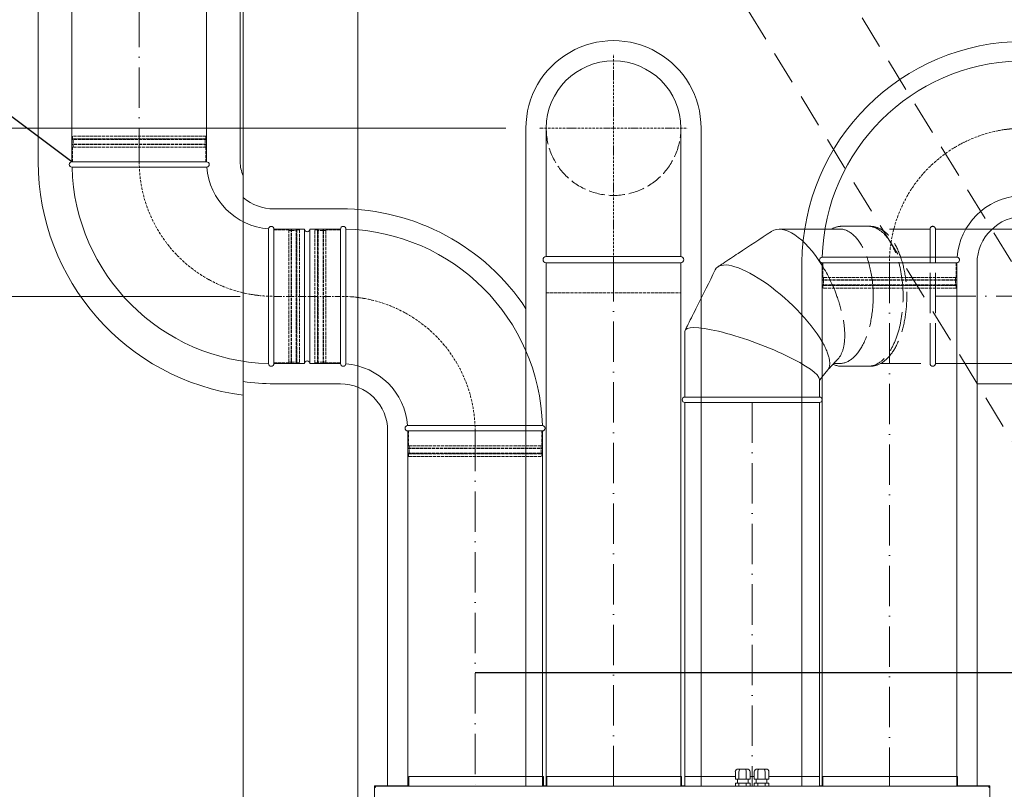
# Model space of a CAD drawing. Header units: millimetres. Extents: x 17747 to 112039, y -74980 to 446921.
# Tile 240 of 256: x 52622 to 54085, y 213174 to 214318. Entities that reach past the tile are written whole.
import ezdxf

# ---------------------------------------------------------------- set-up
doc = ezdxf.new("R2010")
doc.units = ezdxf.units.MM
for name, pattern in [('ACAD_ISO02W100', [15, 12, -3]), ('ACAD_ISO10W100', [18, 12, -3, 0, -3]), ('phl_thick', [0]), ('ČÁRKOVANÁ', [0.75, 0.5, -0.25])]:
    doc.linetypes.add(name, pattern=pattern)
for name, color, linetype, lineweight in [('VZT_01 SUP (PŘÍVOD) - OBRYS', 7, 'Continuous', 5), ('VZT_02 SUP (PŘÍVOD) - OSA', 7, 'ACAD_ISO10W100', 5), ('VZT_04 SUP (PŘÍVOD) - SKRYTÉ', 7, 'ACAD_ISO02W100', 5), ('VZT_05 ETA (ODVOD) - OBRYS', 7, 'Continuous', 5), ('VZT_06 ETA (ODVOD) - OSA', 7, 'ACAD_ISO10W100', 5), ('VZT_08 ETA (ODVOD) - SKRYTÉ', 7, 'ACAD_ISO02W100', 5), ('VZT_09 ODA (SÁNÍ) - OBRYS', 7, 'Continuous', 5), ('VZT_10 ODA (SÁNÍ) - OSA', 7, 'ACAD_ISO10W100', 5), ('VZT_13 EHA (VÝFUK) - OBRYS', 7, 'Continuous', 5), ('VZT_14 EHA (VÝFUK) - OSA', 7, 'ACAD_ISO10W100', 5), ('VZT_21 ZAŘÍZENÍ - OBRYS', 7, 'Continuous', 5), ('VZT_50 POPIS - OBECNE', 7, 'Continuous', 5), ('VZT_60_KOTY - DIMENZE', 7, 'Continuous', 5), ('VZT_IZOLACE - TEPELNÁ', 6, 'IZOLACE TEPELNA', 5)]:
    doc.layers.add(name, color=color, linetype=linetype, lineweight=lineweight)
for name, color, linetype, lineweight, plot in [('VZT_07 ETA (ODVOD) - NETISK', 7, 'ACAD_ISO02W100', 5, False), ('VZT_11 ODA (SÁNÍ) - NETISK', 8, 'ACAD_ISO02W100', 5, False), ('VZT_15 EHA (VÝFUK) - NETISK', 7, 'ACAD_ISO02W100', 5, False)]:
    doc.layers.add(name, color=color, linetype=linetype, lineweight=lineweight, plot=plot)
doc.styles.get("Standard").update_dxf_attribs({"font": 'arial.ttf'})
doc.linetypes.add('IZOLACE TEPELNA', pattern='A,12.7,-1.5,["T",Standard,S=2.54,R=0,X=0,Y=-1.27],-3', length=17.2)

msp = doc.modelspace()

# ---------------------------------------------------------------- linework, layer by layer
at = {"color": 0, "linetype": 'Continuous', "lineweight": 0}
msp.add_open_spline([(53886, 214011.1), (53885.6, 214011.1), (53885.2, 214011.1), (53884.8, 214011)], degree=3, dxfattribs=at)
at = {"layer": 'VZT_01 SUP (PŘÍVOD) - OBRYS', "extrusion": (0, 1, -2.22045e-16)}
for p, q in [((53750.5, 214006.9), (53818.5, 214007)), ((53610.3, 213757.2), (53760.3, 213757.2)), ((53781.8, 213757.2), (53810.3, 213757.2)), ((53610.3, 213749.2), (53623.7, 213749.2)), ((53623.7, 213749.2), (53810.3, 213749.2))]:
    msp.add_line(p, q, dxfattribs=at)
at = {"layer": 'VZT_01 SUP (PŘÍVOD) - OBRYS'}
for p, q in [((54655.9, 214007.1), (54027.7, 214007.1)), ((54655.9, 213807.1), (54014.3, 213807.1))]:
    msp.add_line(p, q, dxfattribs=at)
for points in [[(53610.3, 213179.5), (53610.3, 213749.2)], [(53810.3, 213179.5), (53810.3, 213749.2)]]:
    msp.add_lwpolyline(points, dxfattribs=at)
at = {"layer": 'VZT_01 SUP (PŘÍVOD) - OBRYS', "extrusion": (0, -2.22045e-16, -1)}
for centre, start, end in [((-53610.3, 213753.2), 270, 90), ((-53810.3, 213753.2), 90, 270)]:
    msp.add_arc(centre, 4, start, end, dxfattribs=at)
at = {"layer": 'VZT_01 SUP (PŘÍVOD) - OBRYS'}
for centre, major_axis, ratio, start_param, end_param in [((53786.3, 213907), (-44.8, 98), 0.43014, -1.286937, 0.067489), ((53739.7, 213873.1), (-82.3, 76.1), 0.320509, -2.334692, 0.093398), ((53710.3, 213819.2), (-99.7, 37.1), 0.182828, -2.02697, 0.067696), ((53710.3, 213819.2), (-99.7, 37.1), 0.182828, -3.073156, -2.02697), ((53710.3, 213757.2), (-100, 0), 0.000063, -2.094395, 1.047198)]:
    msp.add_ellipse(centre, major_axis=major_axis, ratio=ratio, start_param=start_param, end_param=end_param, dxfattribs=at)
for points, knots in [([(53659.6, 213951), (53662.1, 213952.7), (53664.6, 213954.3), (53674.5, 213961), (53682, 213965.9), (53706, 213981.7), (53722.4, 213992.6), (53738.8, 214003.5)], [0, 0, 0, 0, 10, 10, 40, 40, 105.770709, 105.770709, 105.770709, 105.770709]), ([(53610.8, 213856.7), (53612.2, 213859.6), (53613.7, 213862.5), (53619.5, 213874.1), (53623.8, 213882.8), (53637.2, 213909.8), (53646.4, 213928.1), (53655.5, 213946.4)], [0, 0, 0, 0, 10, 10, 40, 40, 103.238223, 103.238223, 103.238223, 103.238223]), ([(53610.3, 213757.2), (53610.3, 213757.5), (53610.3, 213757.8), (53610.3, 213758.6), (53610.3, 213759), (53610.3, 213759.8), (53610.3, 213760.3), (53610.3, 213761.4), (53610.3, 213762), (53610.3, 213763.2), (53610.3, 213763.9), (53610.3, 213765.4), (53610.3, 213766.3), (53610.3, 213768.1), (53610.3, 213769.1), (53610.3, 213771.3), (53610.3, 213772.5), (53610.3, 213775.1), (53610.3, 213776.5), (53610.3, 213779.7), (53610.3, 213781.4), (53610.3, 213785.2), (53610.3, 213787.2), (53610.3, 213791.8), (53610.3, 213794.3), (53610.3, 213799.7), (53610.3, 213802.7), (53610.3, 213809.2), (53610.3, 213812.8), (53610.4, 213820.6), (53610.4, 213824.9), (53610.4, 213834.3), (53610.4, 213839.5), (53610.4, 213848.1), (53610.4, 213851.6), (53610.4, 213855)], [0, 0, 0, 0, 1, 1, 2.2, 2.2, 3.64, 3.64, 5.368, 5.368, 7.4416, 7.4416, 9.92992, 9.92992, 12.915904, 12.915904, 16.499085, 16.499085, 20.798902, 20.798902, 25.958682, 25.958682, 32.150419, 32.150419, 39.580502, 39.580502, 48.496603, 48.496603, 59.195923, 59.195923, 72.035108, 72.035108, 87.442129, 87.442129, 97.882279, 97.882279, 97.882279, 97.882279]), ([(53810.2, 213783.4), (53810.2, 213780.1), (53810.2, 213776.8), (53810.2, 213768), (53810.3, 213762.6), (53810.3, 213757.2)], [0, 0, 0, 0, 10, 10, 26.273863, 26.273863, 26.273863, 26.273863]), ([(53760.3, 213757.2), (53766.3, 213757.2), (53771.9, 213757.2), (53778.7, 213757.2), (53780.3, 213757.2), (53781.8, 213757.2)], [-315.054875, -315.054875, -315.054875, -315.054875, -294.252947, -294.252947, -287.680532, -287.680532, -287.680532, -287.680532])]:
    msp.add_open_spline(points, degree=3, knots=knots, dxfattribs=at)
msp.add_open_spline([(53814.3, 213787.2), (53812.9, 213785.5), (53811.6, 213783.8), (53810.2, 213782.1)], degree=3, dxfattribs=at)
at = {"layer": 'VZT_02 SUP (PŘÍVOD) - OSA', "ltscale": 5}
msp.add_line((53982.5, 213907.1), (54655.9, 213907.1), dxfattribs=at)
msp.add_lwpolyline([(53710.3, 213749.2), (53710.3, 213179.5)], dxfattribs=at)
at = {"layer": 'VZT_04 SUP (PŘÍVOD) - SKRYTÉ', "ltscale": 5, "extrusion": (0, 1, -2.22045e-16)}
for p, q in [((53818.5, 214007), (53840, 214007.1)), ((53843.6, 214011.2), (53882.5, 214011.2)), ((53974.5, 214007.1), (53901, 214007.1)), ((53974.5, 214007.1), (53974.5, 214007.1)), ((53982.5, 213807.1), (53982.5, 214007.1)), ((53840, 213807.1), (53831.5, 213807.1)), ((53843.6, 213803), (53882.5, 213803)), ((53901, 213807.1), (53974.5, 213807.1)), ((53974.5, 213807.1), (53974.5, 213807.1))]:
    msp.add_line(p, q, dxfattribs=at)
at = {"layer": 'VZT_04 SUP (PŘÍVOD) - SKRYTÉ', "ltscale": 5}
for p, q in [((54027.7, 214007.1), (53982.5, 214007.1)), ((54014.3, 213807.1), (53982.5, 213807.1))]:
    msp.add_line(p, q, dxfattribs=at)
at = {"layer": 'VZT_04 SUP (PŘÍVOD) - SKRYTÉ', "ltscale": 5, "extrusion": (0, -2.22045e-16, -1)}
for centre, start, end in [((-53978.5, 214007.1), 0, 180), ((-53978.5, 213807.1), 180, 0)]:
    msp.add_arc(centre, 4, start, end, dxfattribs=at)
at = {"layer": 'VZT_04 SUP (PŘÍVOD) - SKRYTÉ', "ltscale": 5}
for centre, major_axis, ratio, start_param, end_param in [((53840.1, 213907.1), (0, 100), 0.5, -1.570869, 0.001002), ((53786.3, 213907), (-44.8, 98), 0.43014, -1.76497, -1.286937), ((53786.3, 213907), (-44.8, 98), 0.43014, -2.96744, -1.76497), ((53739.7, 213873.1), (-82.3, 76.1), 0.320509, -3.119115, -2.334692)]:
    msp.add_ellipse(centre, major_axis=major_axis, ratio=ratio, start_param=start_param, end_param=end_param, dxfattribs=at)
at = {"layer": 'VZT_04 SUP (PŘÍVOD) - SKRYTÉ', "ltscale": 5, "extrusion": (3.50325e-46, -2.22045e-16, -1)}
msp.add_ellipse((53882.5, 213907.1), major_axis=(0, 104.1), ratio=0.5, start_param=0, end_param=3.141593, dxfattribs=at)
at = {"layer": 'VZT_04 SUP (PŘÍVOD) - SKRYTÉ', "ltscale": 5}
for points, knots in [([(53828.3, 214007), (53828.5, 214007.2), (53828.8, 214007.3), (53833.7, 214009.9), (53838.6, 214011.2), (53843.6, 214011.2)], [6.0138855, 6.0138855, 6.0138855, 6.0138855, 6.0269681, 6.0269681, 6.2831853, 6.2831853, 6.2831853, 6.2831853]), ([(53884.8, 213803.1), (53886.2, 213803), (53887.6, 213803.1), (53894.5, 213803.8), (53900, 213806), (53910.4, 213813.4), (53915.4, 213818.9), (53924.4, 213832.6), (53928.3, 213841.1), (53934.5, 213859.8), (53936.9, 213870.1), (53939.7, 213891.6), (53940.2, 213902.7), (53939.5, 213924.8), (53938.3, 213935.7), (53934, 213956.2), (53931.1, 213965.8), (53923.7, 213982.9), (53919.2, 213990.3), (53909.1, 214002), (53903.5, 214006.3), (53893.7, 214010.3), (53889.9, 214011.1), (53886, 214011.1)], [3.121742, 3.121742, 3.121742, 3.121742, 3.192631, 3.192631, 3.481193, 3.481193, 3.797046, 3.797046, 4.125779, 4.125779, 4.452841, 4.452841, 4.778049, 4.778049, 5.102841, 5.102841, 5.428621, 5.428621, 5.756678, 5.756678, 6.08352, 6.08352, 6.283185, 6.283185, 6.283185, 6.283185]), ([(53974.5, 213807.1), (53974.5, 213807.1), (53974.5, 213809.4), (53974.5, 213818.9), (53974.5, 213826), (53974.5, 213844.1), (53974.5, 213854.9), (53974.5, 213878.7), (53974.5, 213891.6), (53974.5, 213917.6), (53974.5, 213930.5), (53974.5, 213954.7), (53974.5, 213965.9), (53974.5, 213984.9), (53974.5, 213992.5), (53974.5, 214003.4), (53974.5, 214006.5), (53974.5, 214007), (53974.5, 214007.1), (53974.5, 214007.1)], [157.613566, 157.613566, 157.613566, 157.613566, 195.393508, 195.393508, 234.551342, 234.551342, 273.721472, 273.721472, 312.806301, 312.806301, 351.735982, 351.735982, 390.710875, 390.710875, 429.832624, 429.832624, 468.991563, 468.991563, 473.053633, 473.053633, 473.053633, 473.053633]), ([(53840.1, 213807.1), (53840.3, 213807.1), (53840.5, 213807.1), (53847.3, 213807.2), (53853.7, 213810), (53865.7, 213820.2), (53871.1, 213827.6), (53880.3, 213846.1), (53883.9, 213857.1), (53888.8, 213881.2), (53890.1, 213894), (53890.1, 213907.1)], [-157.570471, -157.570471, -157.570471, -157.570471, -156.25769, -156.25769, -117.193163, -117.193163, -78.128799, -78.128799, -39.064428, -39.064428, 0, 0, 0, 0]), ([(53837.8, 213813.8), (53835.5, 213811.5), (53833.3, 213809.1), (53828.1, 213803.6), (53825.2, 213800.4), (53822.3, 213797.2)], [0, 0, 0, 0, 10.000028, 10.000028, 23.298714, 23.298714, 23.298714, 23.298714]), ([(53822.5, 213797.6), (53820.7, 213795.3), (53818.9, 213793), (53816.1, 213789.6), (53815.2, 213788.4), (53814.3, 213787.2)], [0, 0, 0, 0, 10.000045, 10.000045, 15.24533, 15.24533, 15.24533, 15.24533])]:
    msp.add_open_spline(points, degree=3, knots=knots, dxfattribs=at)
for points in [[(53843.6, 213803), (53839.1, 213803), (53834.7, 213804), (53830.4, 213806)], [(53840, 213807.1), (53840, 213807.1), (53840.1, 213807.1), (53840.1, 213807.1)]]:
    msp.add_open_spline(points, degree=3, dxfattribs=at)
at = {"layer": 'VZT_05 ETA (ODVOD) - OBRYS'}
for points in [[(53404.2, 213966), (53404.2, 214157)], [(53604.2, 213966), (53604.2, 214157)], [(53404.2, 213966), (53604.2, 213966)], [(53404.2, 213957), (53604.2, 213957)], [(53404.3, 213957), (53404.3, 213178.7)], [(53604.3, 213957), (53604.3, 213178.7)]]:
    msp.add_lwpolyline(points, dxfattribs=at)
for centre, radius, start, end in [((53504.4, 214157), 100, 0, 180), ((53404.2, 213961.5), 4.5, 90, 270), ((53604.2, 213961.5), 4.5, 270, 90)]:
    msp.add_arc(centre, radius, start, end, dxfattribs=at)
at = {"layer": 'VZT_06 ETA (ODVOD) - OSA', "ltscale": 0.3}
for points in [[(53504.2, 214157), (53504.2, 214267)], [(53504.2, 214157), (53394.2, 214157)], [(53504.2, 213957), (53504.2, 214157)], [(53504.2, 214157), (53614.2, 214157)]]:
    msp.add_lwpolyline(points, dxfattribs=at)
at = {"layer": 'VZT_06 ETA (ODVOD) - OSA', "ltscale": 5}
msp.add_lwpolyline([(53504.3, 213178.7), (53504.3, 213957)], dxfattribs=at)
at = {"layer": 'VZT_07 ETA (ODVOD) - NETISK', "ltscale": 0.4}
msp.add_lwpolyline([(53404.2, 213957), (53404.2, 213912), (53604.2, 213912), (53604.2, 213957)], dxfattribs=at)
at = {"layer": 'VZT_08 ETA (ODVOD) - SKRYTÉ', "ltscale": 2}
msp.add_arc((53504.4, 214157), 100, 180, 0, dxfattribs=at)
at = {"layer": 'VZT_09 ODA (SÁNÍ) - OBRYS'}
for p, q in [((52899.8, 214107), (52899.8, 214600.8)), ((52699.8, 214107), (52699.8, 214434.5)), ((52699.8, 214107), (52899.8, 214107)), ((52799.8, 214099), (52699.8, 214099)), ((52999.8, 213807), (52999.8, 214007)), ((52999.8, 214007), (53045.3, 214007)), ((52999.8, 214007), (52999.8, 213807)), ((53045.3, 213807), (53045.3, 214007)), ((53053.3, 213807), (53053.3, 214007)), ((53053.3, 214007), (53098.8, 214007)), ((53098.8, 213807), (53098.8, 214007)), ((53098.8, 213807), (53098.8, 214007)), ((53106.8, 213906.9), (53106.8, 214007)), ((52991.8, 213907.1), (52991.8, 213807)), ((52999.8, 213807), (53045.3, 213807)), ((53053.3, 213807), (53098.8, 213807)), ((53298.7, 213715), (53398.7, 213714.9)), ((53398.7, 213706.9), (53198.7, 213707))]:
    msp.add_line(p, q, dxfattribs=at)
for points in [[(53198.7, 213178.7), (53198.7, 213707)], [(53398.7, 213178.7), (53398.7, 213707)]]:
    msp.add_lwpolyline(points, dxfattribs=at)
for centre, radius, start, end in [((52699.8, 214103), 4, 90, 270), ((52899.8, 214103), 4, 274.5812, 90), ((52999.8, 214107), 300, 181.5281, 268.4719), ((52999.8, 214107), 100, 184.5812, 265.4188), ((52995.8, 214007), 4, 0, 175.4188), ((53049.3, 214007), 4, 180, 0), ((53102.8, 214007), 4, 359.992, 179.992), ((53098.7, 213707), 300, 1.52, 88.4639), ((52995.8, 213807), 4, 180, 0), ((53049.3, 213807), 4, 0, 180), ((53102.8, 213807), 4, 179.992, 355.4107), ((53098.7, 213707), 100, 4.5732, 85.4107), ((53198.7, 213711), 4, 94.5732, 269.992), ((53398.7, 213710.9), 4, 269.992, 89.992)]:
    msp.add_arc(centre, radius, start, end, dxfattribs=at)
for points, knots in [([(52799.8, 214099), (52812.5, 214099), (52825, 214099), (52848.8, 214099), (52859.9, 214099), (52878.8, 214099), (52886.3, 214099), (52896.9, 214099), (52899.7, 214099), (52900.1, 214099), (52900.1, 214099), (52900.1, 214099)], [157.533456, 157.533456, 157.533456, 157.533456, 195.393508, 195.393508, 234.551342, 234.551342, 273.721472, 273.721472, 312.806301, 312.806301, 315.294186, 315.294186, 315.294186, 315.294186]), ([(52991.8, 214007.3), (52991.8, 214007.3), (52991.8, 214005.1), (52991.8, 213996.1), (52991.8, 213989.2), (52991.8, 213971.4), (52991.8, 213960.7), (52991.8, 213937), (52991.8, 213924.2), (52991.8, 213909.8), (52991.8, 213908.4), (52991.8, 213907.1)], [315.294186, 315.294186, 315.294186, 315.294186, 351.735982, 351.735982, 390.710875, 390.710875, 429.832624, 429.832624, 468.991563, 468.991563, 473.053633, 473.053633, 473.053633, 473.053633]), ([(53106.7, 213806.7), (53106.7, 213806.7), (53106.7, 213808.9), (53106.7, 213817.8), (53106.7, 213824.8), (53106.8, 213842.6), (53106.8, 213853.3), (53106.8, 213877), (53106.8, 213889.8), (53106.8, 213904.2), (53106.8, 213905.6), (53106.8, 213906.9)], [315.294186, 315.294186, 315.294186, 315.294186, 351.735982, 351.735982, 390.710875, 390.710875, 429.832624, 429.832624, 468.991563, 468.991563, 473.053633, 473.053633, 473.053633, 473.053633]), ([(53298.7, 213715), (53286, 213715), (53273.5, 213715), (53249.7, 213715), (53238.6, 213715), (53219.7, 213715), (53212.2, 213715), (53201.7, 213715), (53198.8, 213715), (53198.4, 213715), (53198.4, 213715), (53198.4, 213715)], [157.533456, 157.533456, 157.533456, 157.533456, 195.393508, 195.393508, 234.551342, 234.551342, 273.721472, 273.721472, 312.806301, 312.806301, 315.294186, 315.294186, 315.294186, 315.294186])]:
    msp.add_open_spline(points, degree=3, knots=knots, dxfattribs=at)
at = {"layer": 'VZT_10 ODA (SÁNÍ) - OSA', "ltscale": 5}
msp.add_line((52799.8, 214517.7), (52799.8, 214107), dxfattribs=at)
at = {"layer": 'VZT_10 ODA (SÁNÍ) - OSA', "ltscale": 0.3}
for points in [[(52999.8, 213907), (52999.8, 213907, -0.414214), (52799.8, 214107), (52799.8, 214107)], [(53098.8, 213907), (53098.8, 213907, -0.414214), (53298.7, 213707), (53298.7, 213707)]]:
    msp.add_lwpolyline(points, format="xyb", dxfattribs=at)
at = {"layer": 'VZT_10 ODA (SÁNÍ) - OSA'}
msp.add_lwpolyline([(52999.8, 213907), (53098.8, 213907)], dxfattribs=at)
at = {"layer": 'VZT_10 ODA (SÁNÍ) - OSA', "ltscale": 5}
msp.add_lwpolyline([(53298.7, 213707), (53298.7, 213178.7)], dxfattribs=at)
at = {"layer": 'VZT_11 ODA (SÁNÍ) - NETISK', "ltscale": 0.4}
for p, q in [((52899.8, 214140.5), (52699.8, 214140.5)), ((52699.8, 214140.5), (52699.8, 214140)), ((52899.8, 214140), (52699.8, 214140)), ((52899.8, 214133), (52699.8, 214133)), ((52699.8, 214133), (52699.8, 214132.5)), ((52898.8, 214145), (52700.8, 214145)), ((52700.8, 214145), (52700.8, 214141)), ((52898.8, 214141), (52700.8, 214141)), ((52701.8, 214141), (52701.8, 214140.5)), ((52701.8, 214140), (52701.8, 214133)), ((52897.8, 214141), (52897.8, 214140.5)), ((52897.8, 214140), (52897.8, 214133)), ((52898.8, 214145), (52898.8, 214141)), ((52899.8, 214140.5), (52899.8, 214140)), ((52899.8, 214133), (52899.8, 214132.5)), ((52899.8, 214132.5), (52699.8, 214132.5)), ((52898.8, 214129), (52700.8, 214129)), ((52700.8, 214129), (52700.8, 214107)), ((52701.8, 214132.5), (52701.8, 214129)), ((52897.8, 214132.5), (52897.8, 214129)), ((52898.8, 214129), (52898.8, 214107)), ((52999.8, 214006), (53021.8, 214006)), ((53021.8, 214006), (53021.8, 213808)), ((53021.8, 214005), (53025.3, 214005)), ((53025.3, 214007), (53025.3, 213807)), ((53025.3, 214007), (53025.8, 214007)), ((53025.8, 214007), (53025.8, 213807)), ((53025.8, 214005), (53032.8, 214005)), ((53032.8, 214007), (53032.8, 213807)), ((53032.8, 214007), (53033.3, 214007)), ((53033.3, 214007), (53033.3, 213807)), ((53033.3, 214005), (53033.8, 214005)), ((53033.8, 214006), (53033.8, 213808)), ((53033.8, 214006), (53037.8, 214006)), ((53037.8, 214006), (53037.8, 213808)), ((53060.8, 213808), (53060.8, 214006)), ((53064.8, 214006), (53060.8, 214006)), ((53064.8, 213808), (53064.8, 214006)), ((53065.3, 214005), (53064.8, 214005)), ((53065.3, 213807), (53065.3, 214007)), ((53065.8, 214007), (53065.3, 214007)), ((53065.8, 213807), (53065.8, 214007)), ((53072.8, 214005), (53065.8, 214005)), ((53072.8, 213807), (53072.8, 214007)), ((53073.3, 214007), (53072.8, 214007)), ((53073.3, 213807), (53073.3, 214007)), ((53076.8, 214005), (53073.3, 214005)), ((53076.8, 213808), (53076.8, 214006)), ((53098.8, 214006), (53076.8, 214006)), ((52999.8, 213808), (53021.8, 213808)), ((53021.8, 213809), (53025.3, 213809)), ((53025.3, 213807), (53025.8, 213807)), ((53025.8, 213809), (53032.8, 213809)), ((53032.8, 213807), (53033.3, 213807)), ((53033.3, 213809), (53033.8, 213809)), ((53033.8, 213808), (53037.8, 213808)), ((53064.8, 213808), (53060.8, 213808)), ((53065.3, 213809), (53064.8, 213809)), ((53065.8, 213807), (53065.3, 213807)), ((53072.8, 213809), (53065.8, 213809)), ((53073.3, 213807), (53072.8, 213807)), ((53076.8, 213809), (53073.3, 213809)), ((53098.8, 213808), (53076.8, 213808)), ((53199.7, 213685), (53199.7, 213707)), ((53397.7, 213684.9), (53397.7, 213706.9)), ((53198.7, 213681.5), (53398.7, 213681.4)), ((53198.7, 213681), (53198.7, 213681.5)), ((53198.7, 213681), (53398.7, 213680.9)), ((53199.7, 213685), (53397.7, 213684.9)), ((53200.7, 213681.5), (53200.7, 213685)), ((53200.7, 213674), (53200.7, 213681)), ((53396.7, 213681.4), (53396.7, 213684.9)), ((53396.7, 213673.9), (53396.7, 213680.9)), ((53398.7, 213680.9), (53398.7, 213681.4)), ((53198.7, 213674), (53398.7, 213673.9)), ((53198.7, 213673.5), (53198.7, 213674)), ((53198.7, 213673.5), (53398.7, 213673.4)), ((53199.7, 213673), (53397.7, 213672.9)), ((53199.7, 213669), (53199.7, 213673)), ((53199.7, 213669), (53397.7, 213668.9)), ((53200.7, 213673), (53200.7, 213673.5)), ((53396.7, 213672.9), (53396.7, 213673.4)), ((53397.7, 213668.9), (53397.7, 213672.9)), ((53398.7, 213673.4), (53398.7, 213673.9))]:
    msp.add_line(p, q, dxfattribs=at)
at = {"layer": 'VZT_13 EHA (VÝFUK) - OBRYS'}
for p, q in [((53914.3, 213965), (53814.3, 213965)), ((54014.3, 213957), (53814.3, 213957))]:
    msp.add_line(p, q, dxfattribs=at)
for points in [[(53814.3, 213178.7), (53814.3, 213957)], [(54014.3, 213178.7), (54014.3, 213957)]]:
    msp.add_lwpolyline(points, dxfattribs=at)
for centre, radius, start, end in [((54114.3, 213957), 300, 91.5281, 178.4719), ((54114.3, 213957), 100, 94.5812, 175.4188), ((53814.3, 213961), 4, 90, 270), ((54014.3, 213961), 4, 270, 85.4188)]:
    msp.add_arc(centre, radius, start, end, dxfattribs=at)
msp.add_open_spline([(54014.6, 213965), (54014.6, 213965), (54012.4, 213965), (54003.4, 213965), (53996.5, 213965), (53978.7, 213965), (53968, 213965), (53944.3, 213965), (53931.4, 213965), (53917, 213965), (53915.7, 213965), (53914.3, 213965)], degree=3, knots=[315.294186, 315.294186, 315.294186, 315.294186, 351.735982, 351.735982, 390.710875, 390.710875, 429.832624, 429.832624, 468.991563, 468.991563, 473.053633, 473.053633, 473.053633, 473.053633], dxfattribs=at)
at = {"layer": 'VZT_14 EHA (VÝFUK) - OSA', "ltscale": 0.3}
msp.add_lwpolyline([(53914.3, 213957), (53914.3, 213957, -0.414214), (54114.3, 214157), (54114.3, 214157)], format="xyb", dxfattribs=at)
at = {"layer": 'VZT_14 EHA (VÝFUK) - OSA', "ltscale": 5}
msp.add_lwpolyline([(53914.3, 213957), (53914.3, 213178.7)], dxfattribs=at)
at = {"layer": 'VZT_15 EHA (VÝFUK) - NETISK', "ltscale": 0.4}
for p, q in [((53815.3, 213957), (53815.3, 213935)), ((54013.3, 213957), (54013.3, 213935)), ((54014.3, 213931.5), (53814.3, 213931.5)), ((53814.3, 213931.5), (53814.3, 213931)), ((54014.3, 213931), (53814.3, 213931)), ((54013.3, 213935), (53815.3, 213935)), ((53816.3, 213935), (53816.3, 213931.5)), ((53816.3, 213931), (53816.3, 213924)), ((54012.3, 213935), (54012.3, 213931.5)), ((54012.3, 213931), (54012.3, 213924)), ((54014.3, 213931.5), (54014.3, 213931)), ((54014.3, 213924), (53814.3, 213924)), ((53814.3, 213924), (53814.3, 213923.5)), ((54014.3, 213923.5), (53814.3, 213923.5)), ((54013.3, 213923), (53815.3, 213923)), ((53815.3, 213923), (53815.3, 213919)), ((54013.3, 213919), (53815.3, 213919)), ((53816.3, 213923.5), (53816.3, 213923)), ((54012.3, 213923.5), (54012.3, 213923)), ((54013.3, 213923), (54013.3, 213919)), ((54014.3, 213924), (54014.3, 213923.5))]:
    msp.add_line(p, q, dxfattribs=at)
at = {"layer": 'VZT_21 ZAŘÍZENÍ - OBRYS'}
for p, q in [((53685.3, 213189.3), (53685.3, 213200.3)), ((53693, 213204.3), (53689.9, 213204.3)), ((53690.6, 213189.3), (53690.6, 213200.3)), ((53699.3, 213204.3), (53693, 213204.3)), ((53702.6, 213204.3), (53699.3, 213204.3)), ((53701.6, 213189.3), (53701.6, 213200.3)), ((53707.2, 213189.3), (53707.2, 213200.3)), ((53713.3, 213189.3), (53713.3, 213200.3)), ((53721, 213204.3), (53717.9, 213204.3)), ((53718.6, 213189.3), (53718.6, 213200.3)), ((53727.3, 213204.3), (53721, 213204.3)), ((53730.6, 213204.3), (53727.3, 213204.3)), ((53729.6, 213189.3), (53729.6, 213200.3)), ((53735.2, 213189.3), (53735.2, 213200.3)), ((53400.3, 213193.4), (53200.3, 213193.4)), ((53200.3, 213193.4), (53200.3, 213178.7)), ((53400.3, 213193.4), (53400.3, 213178.7)), ((53605.3, 213193.4), (53405.3, 213193.4)), ((53405.3, 213193.4), (53405.3, 213178.7)), ((53605.3, 213193.4), (53605.3, 213178.7)), ((53685.3, 213193.4), (53610.3, 213193.4)), ((53610.3, 213193.4), (53610.3, 213178.7)), ((53690.6, 213189.3), (53685.3, 213189.3)), ((53690.6, 213183.3), (53685.3, 213183.3)), ((53685.3, 213178.7), (53685.3, 213183.3)), ((53688.3, 213183.3), (53688.3, 213189.3)), ((53701.6, 213189.3), (53690.6, 213189.3)), ((53701.5, 213183.3), (53690.6, 213183.3)), ((53690.6, 213178.7), (53690.6, 213183.3)), ((53707.2, 213183.3), (53701.5, 213183.3)), ((53701.5, 213178.7), (53701.5, 213183.3)), ((53707.2, 213189.3), (53701.6, 213189.3)), ((53704.3, 213183.3), (53704.3, 213189.3)), ((53713.3, 213193.4), (53707.2, 213193.4)), ((53707.2, 213178.7), (53707.2, 213183.3)), ((53718.6, 213189.3), (53713.3, 213189.3)), ((53718.6, 213183.3), (53713.3, 213183.3)), ((53713.3, 213178.7), (53713.3, 213183.3)), ((53716.3, 213183.3), (53716.3, 213189.3)), ((53729.6, 213189.3), (53718.6, 213189.3)), ((53729.5, 213183.3), (53718.6, 213183.3)), ((53718.6, 213178.7), (53718.6, 213183.3)), ((53735.2, 213183.3), (53729.5, 213183.3)), ((53729.5, 213178.7), (53729.5, 213183.3)), ((53735.2, 213189.3), (53729.6, 213189.3)), ((53732.3, 213183.3), (53732.3, 213189.3)), ((53810.3, 213193.4), (53735.2, 213193.4)), ((53735.2, 213178.7), (53735.2, 213183.3)), ((53810.3, 213193.4), (53810.3, 213178.7)), ((54015.3, 213193.4), (53815.3, 213193.4)), ((53815.3, 213193.4), (53815.3, 213178.7)), ((54015.3, 213193.4), (54015.3, 213178.7)), ((53200.3, 213179.5), (53149.3, 213179.5)), ((53149.3, 213178.7), (53149.3, 213179.5)), ((53149.3, 213178.7), (54063.5, 213178.7)), ((53149.3, 213177.8), (53149.3, 213178.7)), ((53149.3, 213177.8), (53149.3, 213177.7)), ((53149.8, 213177.7), (53149.3, 213177.7)), ((53149.3, 212869.7), (53149.3, 213177.7)), ((53150.8, 213177.1), (53150.8, 213177.1)), ((53405.3, 213179.5), (53400.3, 213179.5)), ((53610.3, 213179.5), (53605.3, 213179.5)), ((53815.3, 213179.5), (53810.3, 213179.5)), ((54063.5, 213179.5), (54015.3, 213179.5)), ((54062.9, 213177.7), (54063.5, 213177.7)), ((54063.5, 213178.7), (54063.5, 213179.5)), ((54063.5, 213178.7), (54063.5, 213177.8)), ((54063.5, 213177.7), (54063.5, 213177.8)), ((54063.5, 213177.7), (54063.5, 212869.7))]:
    msp.add_line(p, q, dxfattribs=at)
for centre, major_axis, ratio, start_param, end_param in [((53689.9, 213200.3), (4.62, 0), 0.866176, 1.570796, 3.141593), ((53693, 213200.3), (0, 4), 0.59592, 0, 1.570796), ((53699.3, 213200.3), (0, 4), 0.558579, 4.712389, 6.283185), ((53702.6, 213200.3), (-4.62, 0), 0.866176, 3.141593, 4.712389), ((53717.9, 213200.3), (4.62, 0), 0.866176, 1.570796, 3.141593), ((53721, 213200.3), (0, 4), 0.59592, 0, 1.570796), ((53727.3, 213200.3), (0, 4), 0.558579, 4.712389, 6.283185), ((53730.6, 213200.3), (-4.62, 0), 0.866176, 3.141593, 4.712389)]:
    msp.add_ellipse(centre, major_axis=major_axis, ratio=ratio, start_param=start_param, end_param=end_param, dxfattribs=at)
for points, knots in [([(53149.3, 213178.7), (53149.7, 213178.7), (53150.1, 213178.3), (53150.5, 213177.6), (53150.7, 213177.4), (53150.8, 213177.2), (53151, 213177)], [-1, -1, -1, -1, -0.246936, -0.246936, -0.246936, 0, 0, 0, 0]), ([(53150.8, 213177.1), (53150.3, 213177.4), (53149.9, 213177.7), (53149.4, 213177.8), (53149.4, 213177.8), (53149.3, 213177.8), (53149.3, 213177.8)], [0.0797862, 0.0797862, 0.0797862, 0.0797862, 0.9092253, 0.9092253, 0.9092253, 1, 1, 1, 1]), ([(53149.4, 213177.5), (53149.5, 213177.4), (53149.9, 213177.3), (53150.3, 213177.2), (53150.5, 213177.1), (53150.7, 213177), (53151, 213177)], [-0.7752376, -0.7752376, -0.7752376, -0.7752376, -0.2469362, -0.2469362, -0.2469362, 0, 0, 0, 0]), ([(54063.5, 213178.7), (54063, 213178.7), (54062.6, 213178.3), (54062.2, 213177.6), (54062, 213177.4), (54061.9, 213177.2), (54061.8, 213177)], [-1, -1, -1, -1, -0.246936, -0.246936, -0.246936, 0, 0, 0, 0]), ([(54061.8, 213177), (54062.3, 213177.4), (54062.8, 213177.7), (54063.3, 213177.8), (54063.4, 213177.8), (54063.4, 213177.8), (54063.5, 213177.8)], [0, 0, 0, 0, 0.909225, 0.909225, 0.909225, 1, 1, 1, 1]), ([(54063.3, 213177.5), (54063.2, 213177.4), (54062.8, 213177.3), (54062.4, 213177.2), (54062.2, 213177.1), (54062, 213177), (54061.8, 213177)], [-0.7752376, -0.7752376, -0.7752376, -0.7752376, -0.2469362, -0.2469362, -0.2469362, 0, 0, 0, 0])]:
    msp.add_open_spline(points, degree=3, knots=knots, dxfattribs=at)
for points in [[(53149.3, 213177.7), (53149.3, 213177.6), (53149.3, 213177.6), (53149.4, 213177.5)], [(53150.8, 213177.1), (53150.6, 213177.2), (53150.4, 213177.3), (53150.2, 213177.5)], [(54061.8, 213177), (54062, 213177.2), (54062.3, 213177.3), (54062.5, 213177.5)], [(54063.5, 213177.7), (54063.5, 213177.6), (54063.4, 213177.6), (54063.3, 213177.5)]]:
    msp.add_open_spline(points, degree=3, dxfattribs=at)
at = {"layer": 'VZT_50 POPIS - OBECNE', "color": 8, "linetype": 'phl_thick'}
for p, q in [((52954.3, 212307), (52954.3, 214577)), ((53124.3, 212307), (53124.3, 214407))]:
    msp.add_line(p, q, dxfattribs=at)
at = {"layer": 'VZT_50 POPIS - OBECNE', "color": 8, "linetype": 'ČÁRKOVANÁ', "ltscale": 100}
for p, q in [((54945.7, 212307), (53554.2, 214577)), ((53716.7, 214577), (55108.2, 212307))]:
    msp.add_line(p, q, dxfattribs=at)
at = {"layer": 'VZT_50 POPIS - OBECNE', "linetype": 'phl_thick'}
for p, q in [((53344.2, 214157), (52155.1, 214157)), ((52949.8, 213907), (52375.1, 213907))]:
    msp.add_line(p, q, dxfattribs=at)
at = {"layer": 'VZT_60_KOTY - DIMENZE', "linetype": 'ByBlock', "lineweight": -2}
for points in [[(52699.8, 214107), (52314, 214396.9)], [(53298.7, 213347.7), (54772.6, 213347.7)]]:
    msp.add_lwpolyline(points, dxfattribs=at)
at = {"layer": 'VZT_IZOLACE - TEPELNÁ', "ltscale": 10}
for p, q in [((52949.8, 214107), (52949.8, 214915.3)), ((52649.8, 214107), (52649.8, 214707.6)), ((53374.3, 213178.7), (53374.2, 214157)), ((53634.4, 214157), (53634.3, 213178.7)), ((52999.8, 214037), (53098.8, 214037)), ((53784.3, 213178.7), (53784.3, 213957.1)), ((54044.3, 213956.2), (54044.3, 213178.7)), ((53098.8, 213777), (52999.8, 213777)), ((54710.3, 213777.1), (54044.3, 213777.1)), ((53168.7, 213179.5), (53168.7, 213707))]:
    msp.add_line(p, q, dxfattribs=at)
for centre, radius, start, end in [((53504.3, 214157), 130.1, 359.9993, 180.0007), ((54114.8, 213955.5), 330.5, 90.0961, 179.7259), ((52999.8, 214107), 350, 180, 262.528), ((52999.8, 214107), 50, 180, 204.4549), ((52999.8, 214107), 70, 229.4431, 269.9997), ((53098.8, 213707), 330, 33.4001, 90), ((54114.8, 213955.5), 70.5, 90.0961, 179.4066), ((52999.8, 214107), 330, 262.0725, 269.9997), ((53098.8, 213707), 70, 359.9836, 90)]:
    msp.add_arc(centre, radius, start, end, dxfattribs=at)

doc.saveas('drawing.dxf')
